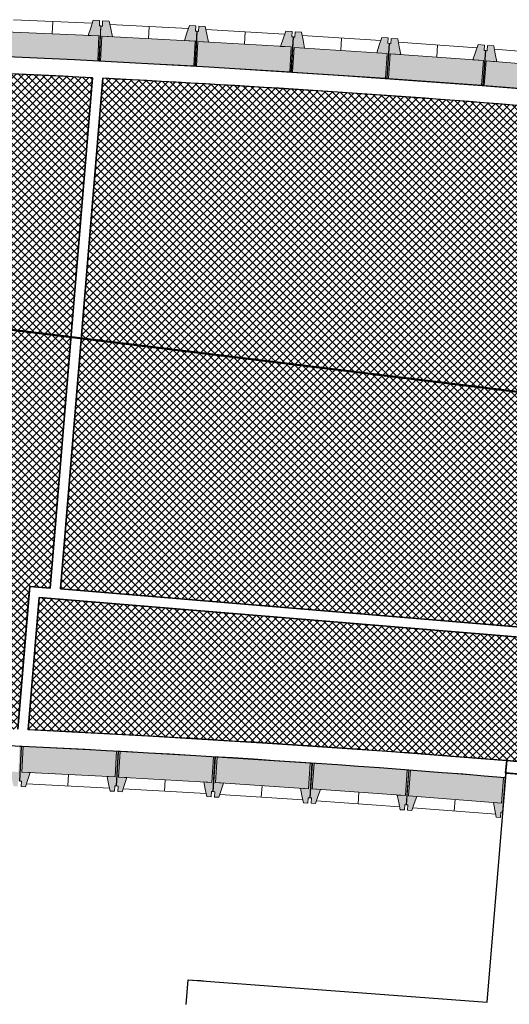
# Model space of a CAD drawing. Header units: centimetres. Extents: x -2631 to 9172, y -3616 to 502.
# Tile 6 of 36: x -1507 to -1051, y -2308 to -1389. Entities that reach past the tile are written whole.
import ezdxf

# ---------------------------------------------------------------- set-up
doc = ezdxf.new("R2010")
doc.units = ezdxf.units.CM
for name, color, linetype, lineweight in [('0-1', 7, 'Continuous', 5), ('ANNOTATIONS-1', 7, 'Continuous', 50), ('MUR', 7, 'Continuous', 25), ('MUR_C', 7, 'Continuous', 25), ('OSSATURE', 7, 'Continuous', 18), ('OSSATURE-2', 7, 'Continuous', 25), ('OSSATURE_C', 7, 'Continuous', 18), ('PLAF_C', 7, 'Continuous', 25), ('SOL', 7, 'Continuous', 25), ('TOIT', 7, 'Continuous', 25), ('Z', 7, 'Continuous', 18)]:
    doc.layers.add(name, color=color, linetype=linetype, lineweight=lineweight)
doc.layers.add('OSSATURE-1', color=7, linetype='Continuous', lineweight=5, true_color=0x787878)
doc.layers.add('PLAF-motif-coupe-1', color=9, linetype='Continuous', lineweight=18, true_color=0x808080)
pattern_1 = [(45, (0, 0), (-3.535534, 3.535534), []), (135, (0, 0), (-3.535534, -3.535534), [])]
pattern_2 = [(0, (0, 0), (40.64, 10.16), [1.676, -28.804, 1.676, -28.804, -162.56]), (0, (0, 0), (40.64, 10.16), [-60.96, 1.676, -59.284, 1.676, -28.804, -71.12]), (0, (0, 0), (40.64, 10.16), [-152.4, 1.676, -18.644, 1.676, -49.124]), (120, (15.24, 5.08), (-29.11882, 30.115272), [1.676, -28.804, 1.676, -28.804, -162.56]), (120, (15.24, 5.08), (-29.11882, 30.115272), [-60.96, 1.676, -59.284, 1.676, -28.804, -71.12]), (120, (15.24, 5.08), (-29.11882, 30.115272), [-152.4, 1.676, -18.644, 1.676, -49.124]), (240, (20.32, 25.4), (-11.52118, -40.275272), [1.676, -28.804, 1.676, -28.804, -162.56]), (240, (20.32, 25.4), (-11.52118, -40.275272), [-60.96, 1.676, -59.284, 1.676, -28.804, -71.12]), (240, (20.32, 25.4), (-11.52118, -40.275272), [-152.4, 1.676, -18.644, 1.676, -49.124])]

# ---------------------------------------------------------------- blocks, each defined once
blk = doc.blocks.new('B02_ARC_rvt-1-DDDD_AAA_NNNN_CCC_1_50_N0_Isolations pafonds')
at = {"layer": 'PLAF-motif-coupe-1'}
h = blk.add_hatch(dxfattribs=at)
h.set_pattern_fill('FP_1', color=256, style=0, pattern_type=2)
h.set_pattern_definition(pattern_1)
h.paths.add_polyline_path([(-1509.17, -2051.01), (-1498.12, -1917.81), (-1479.09, -1919.39), (-1439.61, -1443.36), (-1565.04, -1437.6), (-1690.52, -1432.99), (-1816.82, -1429.51), (-1941.58, -1427.2), (-2067.14, -1426.03), (-2192.71, -1426.01), (-2318.27, -1427.14), (-2308.93, -2035.81), (-2194.64, -2035.17), (-2080.36, -2035.46), (-1966.07, -2036.69), (-1851.81, -2038.87), (-1737.56, -2041.98), (-1623.35, -2046.03), (-1532.08, -2050.01)])
h.paths.add_polyline_path([(-1623.35, -1917.12), (-2184.08, -1917.12), (-2184.08, -1557.12), (-1584.08, -1557.12), (-1584.08, -1917.12)])
h = blk.add_hatch(dxfattribs=at)
h.set_pattern_fill('FP_1', color=256, style=0, pattern_type=2)
h.set_pattern_definition(pattern_1)
h.paths.add_polyline_path([(-1041.06, -1955.72), (-993.2, -1473.22), (-1102.34, -1464.57), (-1211.54, -1456.79), (-1320.8, -1449.88), (-1430.12, -1443.85), (-1469.63, -1920.17), (-1102.34, -1950.64)])
h = blk.add_hatch(dxfattribs=at)
h.set_pattern_fill('FP_1', color=256, style=0, pattern_type=2)
h.set_pattern_definition(pattern_1)
h.paths.add_polyline_path([(-783.03, -2102.72), (-771.12, -1987.64), (-1489.44, -1928.06), (-1499.67, -2051.47), (-1388.13, -2057.33), (-1276.65, -2064.08), (-1165.22, -2071.72), (-1053.85, -2080.26), (-848.69, -2097.28)])
at = {"layer": 'MUR_C'}
for p, q in [((-1479.09, -1919.39), (-1439.61, -1443.36)), ((-1430.12, -1443.85), (-1469.63, -1920.17)), ((-1498.9, -1927.28), (-1498.12, -1917.81)), ((-1498.12, -1917.81), (-1479.09, -1919.39)), ((-1509.15, -2050.85), (-1498.9, -1927.28)), ((-1489.44, -1928.06), (-1499.66, -2051.3)), ((-771.12, -1987.64), (-1489.44, -1928.06)), ((-1469.63, -1920.17), (-1041.06, -1955.72)), ((-1053.84, -2080.26), (-1055.15, -2096.21)), ((-1054.79, -2091.72), (-1053.84, -2080.26)), ((-1053.84, -2080.26), (-783.03, -2102.72)), ((-784.22, -2114.16), (-1054.79, -2091.72))]:
    blk.add_line(p, q, dxfattribs=at)
at = {"layer": 'MUR_C', "flags": 128}
for points in [[(-2334.51, -1411.36), (-2209.05, -1410.09), (-2083.58, -1409.96), (-1958.12, -1410.98), (-1832.67, -1413.14), (-1707.24, -1416.45), (-1581.85, -1420.9), (-1456.51, -1426.5), (-1331.23, -1433.24), (-1206.01, -1441.13), (-1080.86, -1450.15), (-955.81, -1460.32), (-830.85, -1471.63), (-706, -1484.08), (-581.27, -1497.67), (-456.67, -1512.4)], [(-1439.61, -1443.36), (-1549.36, -1438.26), (-1659.15, -1434.03), (-1768.97, -1430.69), (-1878.81, -1428.22), (-1988.67, -1426.63), (-2098.53, -1425.92), (-2208.4, -1426.09), (-2318.27, -1427.14)], [(-993.2, -1473.22), (-1102.34, -1464.57), (-1211.54, -1456.79), (-1320.81, -1449.88), (-1430.12, -1443.85)], [(-1499.66, -2051.3), (-1388.12, -2057.11), (-1276.63, -2063.87), (-1165.2, -2071.59), (-1053.84, -2080.26)]]:
    blk.add_lwpolyline(points, dxfattribs=at)
at = {"layer": 'MUR_C'}
blk.add_arc((-2122.26, -15080.1), 13027.67, 85.301609, 90.819797, dxfattribs=at)
at = {"layer": 'PLAF_C'}
for p, q in [((-1439.61, -1443.36), (-1479.09, -1919.39)), ((-1469.63, -1920.17), (-1430.12, -1443.85)), ((-1498.12, -1917.81), (-1509.17, -2051.01)), ((-1479.09, -1919.39), (-1498.12, -1917.81)), ((-1499.67, -2051.47), (-1489.44, -1928.06)), ((-1489.44, -1928.06), (-771.12, -1987.64)), ((-1041.06, -1955.72), (-1469.63, -1920.17)), ((-783.03, -2102.72), (-1053.85, -2080.26))]:
    blk.add_line(p, q, dxfattribs=at)
for centre, radius, start, end in [((-2132.29, -15154.19), 13728.31, 87.107847, 90.776205), ((-2132.29, -15154.19), 13728.31, 85.240476, 87.068178), ((-2173.5, -15952.36), 13917.21, 85.385521, 87.224828)]:
    blk.add_arc(centre, radius, start, end, dxfattribs=at)
at = {"layer": 'SOL'}
for p, q in [((-1054.46, -2094.23), (-1054.99, -2094.18)), ((-1054.99, -2094.18), (-1054.46, -2094.23))]:
    blk.add_line(p, q, dxfattribs=at)
blk = doc.blocks.new('20_MUR PREFA_01 - Type 1-V2-DDDD_AAA_NNNN_CCC_1_50_N0_Isolations pafonds')
at = {"layer": 'Z'}
blk.add_line((0, 23.1), (0, 34.62), dxfattribs=at)
blk = doc.blocks.new('20_MUR PREFA_01 - Type 1-V9-DDDD_AAA_NNNN_CCC_1_50_N0_Isolations pafonds')
at = {"layer": 'Z'}
for p, q in [((0, 23.1), (0, 34.62)), ((0, -0.11), (0, -0.04))]:
    blk.add_line(p, q, dxfattribs=at)
blk = doc.blocks.new('20_MUR PREFA_01 - MODULE_01 B-3165811-DDDD_AAA_NNNN_CCC_1_50_N0_Isolations pafonds')
at = {"layer": 'Z'}
blk.add_line((0, 23.93), (0, 34.62), dxfattribs=at)
blk = doc.blocks.new('B02_DC_STR_rvt-1-DDDD_AAA_NNNN_CCC_1_50_N0_Isolations pafonds')
at = {"layer": 'OSSATURE'}
h = blk.add_hatch(dxfattribs=at)
h.set_pattern_fill('FP_18', color=256, style=0, pattern_type=2)
h.set_pattern_definition([(56.261, (-1329.105, 59.356), (6.916312, 20.169656), [0.51368, -8.826, 0.51368, -58.637]), (56.261, (-1329.105, 59.356), (6.916312, 20.169656), [-9.853, -8.826, 0.51368, -18.165, -31.132]), (56.261, (-1329.105, 59.356), (6.916312, 20.169656), [-37.358, 0.51368, -8.826, 0.51368, -21.279]), (56.261, (-1329.105, 59.356), (6.916312, 20.169656), [-47.212, -5.713, 0.51368, -15.052]), (96.842, (-1326.511, 68.146), (-4.9559898, 21.6709145), [1.197, -20.573, 1.197, -20.573, -116.109]), (96.842, (-1326.511, 68.146), (-4.9559898, 21.6709145), [-43.541, 1.197, -42.344, 1.197, -20.573, -50.798]), (96.842, (-1326.511, 68.146), (-4.9559898, 21.6709145), [-108.852, 1.197, -13.316, 1.197, -35.087]), (264.955, (-1325.647, 89.07), (-1.961073, -41.841644), [1.622, -27.874, 1.622, -27.874, -157.313]), (264.955, (-1325.647, 89.07), (-1.961073, -41.841644), [-58.992, 1.622, -57.37, 1.622, -27.874, -68.825]), (264.955, (-1325.647, 89.07), (-1.961073, -41.841644), [-147.481, 1.622, -18.042, 1.622, -47.538])])
h.paths.add_polyline_path([(-1481.04, -1441.46), (-1481.04, -1441.44), (-1485.53, -1441.25)])
h = blk.add_hatch(dxfattribs=at)
h.set_pattern_fill('FP_19', color=256, style=0, pattern_type=2)
h.set_pattern_definition(pattern_2)
h.paths.add_polyline_path([(-1505.79, -2068.28), (-1505.74, -2067.17), (-1506.19, -2067.15), (-1506.18, -2068.27)])
h.paths.add_polyline_path([(-1467.05, -1442.1), (-1467.05, -1442.09), (-1469.63, -1441.98)])
h = blk.add_hatch(dxfattribs=at)
h.set_pattern_fill('FP_20', color=256, style=0, pattern_type=2)
h.set_pattern_definition([(56.261, (-1408.552, 62.904), (6.916312, 20.169656), [0.51368, -8.826, 0.51368, -58.637]), (56.261, (-1408.552, 62.904), (6.916312, 20.169656), [-9.853, -8.826, 0.51368, -18.165, -31.132]), (56.261, (-1408.552, 62.904), (6.916312, 20.169656), [-37.358, 0.51368, -8.826, 0.51368, -21.279]), (56.261, (-1408.552, 62.904), (6.916312, 20.169656), [-47.212, -5.713, 0.51368, -15.052]), (96.842, (-1405.958, 71.694), (-4.9559898, 21.6709145), [1.197, -20.573, 1.197, -20.573, -116.109]), (96.842, (-1405.958, 71.694), (-4.9559898, 21.6709145), [-43.541, 1.197, -42.344, 1.197, -20.573, -50.798]), (96.842, (-1405.958, 71.694), (-4.9559898, 21.6709145), [-108.852, 1.197, -13.316, 1.197, -35.087]), (264.955, (-1405.094, 92.618), (-1.961073, -41.841644), [1.622, -27.874, 1.622, -27.874, -157.313]), (264.955, (-1405.094, 92.618), (-1.961073, -41.841644), [-58.992, 1.622, -57.37, 1.622, -27.874, -68.825]), (264.955, (-1405.094, 92.618), (-1.961073, -41.841644), [-147.481, 1.622, -18.042, 1.622, -47.538])])
h.paths.add_polyline_path([(-1462.56, -1442.31), (-1462.56, -1442.3), (-1467.05, -1442.1)])
h = blk.add_hatch(dxfattribs=at)
h.set_pattern_fill('FP_22', color=256, style=0, pattern_type=2)
h.set_pattern_definition([(62.593, (-1092.135, 66.548), (7.112489, 23.260884), [0.63736, -10.951, 0.63736, -72.755]), (62.593, (-1092.135, 66.548), (7.112489, 23.260884), [-12.226, -10.951, 0.63736, -22.539, -38.628]), (62.593, (-1092.135, 66.548), (7.112489, 23.260884), [-46.353, 0.63736, -10.951, 0.63736, -26.402]), (62.593, (-1092.135, 66.548), (7.112489, 23.260884), [-58.579, -7.088, 0.63736, -18.676]), (97.728, (-1089.468, 76.464), (-5.0959347, 18.4624305), [1.091, -18.742, 1.091, -18.742, -105.777]), (97.728, (-1089.468, 76.464), (-5.0959347, 18.4624305), [-39.666, 1.091, -38.576, 1.091, -18.742, -46.278]), (97.728, (-1089.468, 76.464), (-5.0959347, 18.4624305), [-99.166, 1.091, -12.131, 1.091, -31.965]), (264.91, (-1088.579, 97.267), (-2.0156945, -41.7237014), [1.653, -28.406, 1.653, -28.406, -160.316]), (264.91, (-1088.579, 97.267), (-2.0156945, -41.7237014), [-60.119, 1.653, -58.465, 1.653, -28.406, -70.138]), (264.91, (-1088.579, 97.267), (-2.0156945, -41.7237014), [-150.297, 1.653, -18.386, 1.653, -48.446])])
h.paths.add_polyline_path([(-1165.52, -1443.92), (-1165.52, -1443.82), (-1166.58, -1443.78), (-1166.58, -1443.85), (-1165.52, -1443.92)])
h = blk.add_hatch(dxfattribs=at)
h.set_pattern_fill('FP_23', color=256, style=0, pattern_type=2)
h.set_pattern_definition([(66.188, (-886.524, 67.92), (7.349231, 25.889702), [0.75089, -12.902, 0.75089, -12.902, -72.814]), (66.188, (-886.524, 67.92), (7.349231, 25.889702), [-27.305, 0.75089, -26.554, 0.75089, -12.902, -31.856]), (66.188, (-886.524, 67.92), (7.349231, 25.889702), [-68.263, 0.75089, -8.351, 0.75089, -22.003]), (98.826, (-883.768, 78.783), (-5.2659774, 15.443892), [0.988, -16.976, 0.988, -16.976, -95.806]), (98.826, (-883.768, 78.783), (-5.2659774, 15.443892), [-35.927, 0.988, -34.939, 0.988, -16.976, -41.915]), (98.826, (-883.768, 78.783), (-5.2659774, 15.443892), [-89.818, 0.988, -10.988, 0.988, -28.951]), (264.793, (-882.849, 99.337), (-2.082881, -41.3345442), [1.67, -28.696, 1.67, -28.696, -161.955]), (264.793, (-882.849, 99.337), (-2.082881, -41.3345442), [-60.733, 1.67, -59.063, 1.67, -28.696, -70.855]), (264.793, (-882.849, 99.337), (-2.082881, -41.3345442), [-151.833, 1.67, -18.574, 1.67, -48.941])])
h.paths.add_polyline_path([(-1075.65, -1450.69), (-1075.64, -1450.61), (-1076.2, -1450.56), (-1076.2, -1450.41), (-1077.25, -1450.37), (-1077.25, -1450.57), (-1075.74, -1450.68)])
h = blk.add_hatch(dxfattribs=at)
h.set_pattern_fill('FP_8', color=256, style=0, pattern_type=2)
h.set_pattern_definition(pattern_2)
h.paths.add_polyline_path([(-1074.71, -1450.76), (-1074.73, -1450.68), (-1075.64, -1450.61), (-1075.65, -1450.69), (-1074.73, -1450.76)])
h = blk.add_hatch(dxfattribs=at)
h.set_pattern_fill('FP_21', color=256, style=0, pattern_type=2)
h.set_pattern_definition([(56.513, (-1234.199, 55.732), (6.921587, 20.269552), [0.51747, -8.891, 0.51747, -8.891, -50.179]), (56.513, (-1234.199, 55.732), (6.921587, 20.269552), [-18.817, 0.51747, -18.3, 0.51747, -8.891, -21.953]), (56.513, (-1234.199, 55.732), (6.921587, 20.269552), [-47.043, 0.51747, -5.755, 0.51747, -15.164]), (96.866, (-1231.604, 64.559), (-4.9595472, 21.5728078), [1.194, -20.518, 1.194, -20.518, -115.797]), (96.866, (-1231.604, 64.559), (-4.9595472, 21.5728078), [-43.424, 1.194, -42.23, 1.194, -20.518, -50.661]), (96.866, (-1231.604, 64.559), (-4.9595472, 21.5728078), [-108.56, 1.194, -13.28, 1.194, -34.992]), (264.955, (-1230.739, 85.481), (-1.9621571, -41.8425522), [1.623, -27.894, 1.623, -185.32]), (264.955, (-1230.739, 85.481), (-1.9621571, -41.8425522), [-31.141, -27.894, 1.623, -57.411, -98.391]), (264.955, (-1230.739, 85.481), (-1.9621571, -41.8425522), [-118.07, 1.623, -27.894, 1.623, -67.251]), (264.955, (-1230.739, 85.481), (-1.9621571, -41.8425522), [-149.211, -18.055, 1.623, -47.572])])
h.paths.add_polyline_path([(-1415.52, -2072.97), (-1415.45, -2071.68), (-1415.85, -2071.66), (-1415.91, -2072.96), (-1415.85, -2072.96)])
at = {"layer": 'OSSATURE-1'}
for points in [[(-1433.29, -1427.56), (-1431.79, -1395.03), (-1433.29, -1394.96), (-1433.06, -1389.96), (-1439.06, -1389.69), (-1443.57, -1403.96), (-1433.73, -1404.41), (-1434.79, -1427.49), (-1433.73, -1427.54)], [(-1432.23, -1427.76), (-1431.02, -1404.7), (-1421.18, -1405.22), (-1424.27, -1390.57), (-1430.26, -1390.25), (-1430.52, -1395.25), (-1432.02, -1395.17), (-1433.73, -1427.69), (-1432.23, -1427.76)], [(-1343.85, -1432.4), (-1342.15, -1399.89), (-1343.64, -1399.81), (-1343.38, -1394.81), (-1349.37, -1394.5), (-1353.98, -1408.74), (-1344.14, -1409.26), (-1345.35, -1432.33), (-1344.14, -1432.39)], [(-1342.79, -1432.62), (-1341.43, -1409.56), (-1331.6, -1410.14), (-1334.59, -1395.48), (-1340.58, -1395.12), (-1340.88, -1400.11), (-1342.37, -1400.03), (-1344.29, -1432.53), (-1342.8, -1432.62)], [(-1434.79, -1427.52), (-1433.73, -1404.41), (-1520.64, -1400.42), (-1521.7, -1423.53), (-1475.13, -1425.67)], [(-1345.35, -1432.36), (-1344.14, -1409.26), (-1431.02, -1404.7), (-1432.23, -1427.8), (-1418.18, -1428.54)], [(-1254.45, -1437.83), (-1252.53, -1405.33), (-1254.03, -1405.24), (-1253.73, -1400.25), (-1259.72, -1399.9), (-1264.42, -1414.11), (-1254.58, -1414.69), (-1255.95, -1437.75), (-1254.58, -1437.83)], [(-1253.39, -1438.06), (-1251.88, -1415.01), (-1242.05, -1415.66), (-1244.95, -1400.97), (-1250.93, -1400.58), (-1251.26, -1405.57), (-1252.76, -1405.47), (-1254.89, -1437.96), (-1253.39, -1438.06)], [(-1255.95, -1437.78), (-1254.58, -1414.69), (-1341.43, -1409.56), (-1342.8, -1432.66), (-1304.28, -1434.93)], [(-1165.08, -1443.85), (-1162.95, -1411.35), (-1164.45, -1411.26), (-1164.12, -1406.27), (-1170.11, -1405.87), (-1174.9, -1420.06), (-1165.07, -1420.7), (-1166.58, -1443.75), (-1166.04, -1443.78)], [(-1164.03, -1444.08), (-1162.37, -1421.04), (-1152.54, -1421.75), (-1155.34, -1407.04), (-1161.33, -1406.61), (-1161.69, -1411.6), (-1163.18, -1411.49), (-1165.52, -1443.97), (-1164.03, -1444.08)], [(-1075.76, -1450.44), (-1073.41, -1417.96), (-1074.91, -1417.86), (-1074.55, -1412.87), (-1080.54, -1412.44), (-1085.42, -1426.59), (-1075.59, -1427.3), (-1077.25, -1450.33), (-1076.48, -1450.39)], [(-1074.7, -1450.68), (-1072.89, -1427.65), (-1063.07, -1428.43), (-1065.78, -1413.7), (-1071.76, -1413.23), (-1072.15, -1418.22), (-1073.65, -1418.1), (-1076.2, -1450.56), (-1074.71, -1450.68)], [(-1166.58, -1443.78), (-1165.07, -1420.7), (-1251.88, -1415.01), (-1253.39, -1438.09), (-1190.38, -1442.22)], [(-1077.25, -1450.37), (-1075.59, -1427.3), (-1162.37, -1421.04), (-1164.03, -1444.11), (-1091.51, -1449.34)], [(-987.97, -1457.54), (-986.16, -1434.48), (-1072.89, -1427.65), (-1074.71, -1450.71)], [(-1509.32, -2104.26), (-1509.1, -2099.26), (-1507.6, -2099.33), (-1506.18, -2067.01), (-1507.68, -2066.94), (-1508.73, -2090.85), (-1516.32, -2090.52), (-1513.31, -2104.08)], [(-1502.13, -2104.61), (-1497.86, -2091.39), (-1505.45, -2091.01), (-1504.23, -2067.11), (-1505.73, -2067.03), (-1507.37, -2099.34), (-1505.87, -2099.42), (-1506.13, -2104.41), (-1505.45, -2104.45)], [(-1418.56, -2095.42), (-1417.34, -2071.48), (-1504.23, -2067.11), (-1505.45, -2091.01), (-1418.99, -2095.4)], [(-1419.24, -2108.83), (-1418.99, -2103.83), (-1417.49, -2103.91), (-1415.85, -2071.6), (-1417.34, -2071.52), (-1418.56, -2095.42), (-1426.14, -2095.04), (-1423.23, -2108.63)], [(-1412.11, -2109.23), (-1407.74, -2096.04), (-1415.33, -2095.6), (-1413.95, -2071.71), (-1415.44, -2071.62), (-1417.31, -2103.92), (-1415.81, -2104.01), (-1416.1, -2109), (-1415.81, -2109.02)], [(-1328.47, -2100.62), (-1327.09, -2076.68), (-1413.95, -2071.71), (-1415.33, -2095.6), (-1328.96, -2100.59)], [(-1329.25, -2114.02), (-1328.96, -2109.03), (-1327.46, -2109.11), (-1325.59, -2076.82), (-1327.09, -2076.73), (-1328.47, -2100.62), (-1336.05, -2100.18), (-1333.24, -2113.79)], [(-1322.02, -2114.48), (-1317.56, -2101.31), (-1325.14, -2100.82), (-1323.59, -2076.95), (-1325.09, -2076.85), (-1327.18, -2109.13), (-1325.68, -2109.23), (-1326.01, -2114.22), (-1325.14, -2114.28)], [(-1238.32, -2106.45), (-1236.77, -2082.52), (-1323.59, -2076.95), (-1325.09, -2100.83), (-1238.87, -2106.41)], [(-1239.19, -2119.84), (-1238.87, -2114.85), (-1237.37, -2114.95), (-1235.28, -2082.66), (-1236.78, -2082.57), (-1238.32, -2106.45), (-1245.9, -2105.95), (-1243.18, -2119.58)], [(-1231.89, -2120.36), (-1227.34, -2107.22), (-1234.92, -2106.68), (-1233.21, -2082.81), (-1234.7, -2082.71), (-1237.02, -2114.97), (-1235.52, -2115.08), (-1235.88, -2120.07), (-1234.92, -2120.14)], [(-1148.14, -2112.9), (-1146.43, -2088.99), (-1233.21, -2082.81), (-1234.92, -2106.68), (-1148.74, -2112.86)], [(-1149.1, -2126.29), (-1148.74, -2121.3), (-1147.25, -2121.41), (-1144.93, -2089.14), (-1146.43, -2089.04), (-1148.14, -2112.9), (-1155.72, -2112.36), (-1153.09, -2126.01)], [(-1142.32, -2126.82), (-1137.69, -2113.72), (-1145.26, -2113.12), (-1143.38, -2089.26), (-1144.88, -2089.15), (-1147.42, -2121.4), (-1145.92, -2121.52), (-1146.31, -2126.5), (-1145.26, -2126.58)], [(-1058.53, -2119.94), (-1056.65, -2096.04), (-1143.38, -2089.26), (-1145.26, -2113.12), (-1059.19, -2119.89)], [(-1059.58, -2133.33), (-1059.19, -2128.34), (-1057.69, -2128.46), (-1055.15, -2096.21), (-1056.65, -2096.09), (-1058.53, -2119.94), (-1066.1, -2119.35), (-1063.57, -2133.01)]]:
    blk.add_hatch(color=256, dxfattribs=at).paths.add_polyline_path(points)
at = {"layer": 'MUR'}
for p, q in [((-1338.65, -2285.73), (-1345.76, -2285.2)), ((-1336.36, -2285.9), (-1338.65, -2285.73))]:
    blk.add_line(p, q, dxfattribs=at)
at = {"layer": 'MUR_C'}
for p, q in [((-1072.02, -2305.68), (-1054.27, -2091.88)), ((-1054.27, -2091.88), (-1029.35, -2093.95)), ((-1352.32, -2307.77), (-1350.61, -2284.83)), ((-1350.61, -2284.83), (-1072.02, -2305.68))]:
    blk.add_line(p, q, dxfattribs=at)
at = {"layer": 'OSSATURE'}
for p, q in [((-1439.98, -1392.59), (-1513.33, -1389.22)), ((-1350.31, -1397.4), (-1423.64, -1393.55)), ((-1433.74, -1404.77), (-1433.73, -1404.41)), ((-1431.02, -1404.7), (-1431.04, -1405.06)), ((-1260.68, -1402.79), (-1333.98, -1398.46)), ((-1171.08, -1408.76), (-1244.36, -1403.96)), ((-1344.16, -1409.62), (-1344.14, -1409.26)), ((-1341.43, -1409.56), (-1341.45, -1409.92)), ((-1081.53, -1415.32), (-1154.77, -1410.04)), ((-1254.61, -1415.05), (-1254.58, -1414.69)), ((-1251.88, -1415.01), (-1251.9, -1415.37)), ((-1165.09, -1421.06), (-1165.07, -1420.7)), ((-1162.37, -1421.04), (-1162.39, -1421.4)), ((-992.02, -1422.46), (-1065.23, -1416.7)), ((-1434.79, -1427.63), (-1434.79, -1427.52)), ((-1345.36, -1432.57), (-1345.35, -1432.36)), ((-1075.62, -1427.66), (-1075.59, -1427.3)), ((-1072.89, -1427.65), (-1072.92, -1428.01)), ((-1342.8, -1432.66), (-1342.8, -1432.71)), ((-1255.96, -1437.97), (-1255.95, -1437.78)), ((-1166.59, -1443.85), (-1166.58, -1443.78)), ((-1077.27, -1450.56), (-1077.25, -1450.37)), ((-1075.64, -1450.61), (-1075.65, -1450.69)), ((-1506.24, -2068.27), (-1505.79, -2068.28)), ((-1505.79, -2068.28), (-1506.24, -2068.27)), ((-1415.91, -2072.96), (-1415.52, -2072.97)), ((-1415.52, -2072.97), (-1415.91, -2072.96)), ((-1505.39, -2089.82), (-1505.45, -2091.01)), ((-1501.26, -2101.92), (-1423.83, -2105.86)), ((-1418.56, -2095.42), (-1418.5, -2094.23)), ((-1415.26, -2094.41), (-1415.33, -2095.6)), ((-1328.47, -2100.62), (-1328.4, -2099.43)), ((-1325.06, -2099.64), (-1325.14, -2100.82)), ((-1411.22, -2106.54), (-1333.81, -2111.02)), ((-1321.11, -2111.8), (-1243.73, -2116.81)), ((-1238.32, -2106.45), (-1238.24, -2105.26)), ((-1234.83, -2105.49), (-1234.92, -2106.68)), ((-1148.14, -2112.9), (-1148.06, -2111.72)), ((-1145.17, -2111.93), (-1145.26, -2113.12)), ((-1230.96, -2117.68), (-1153.63, -2123.23)), ((-1058.53, -2119.94), (-1058.43, -2118.76)), ((-1141.38, -2124.15), (-1064.08, -2130.23))]:
    blk.add_line(p, q, dxfattribs=at)
at = {"layer": 'OSSATURE_C'}
for p, q in [((-1439.06, -1389.69), (-1433.06, -1389.96)), ((-1433.73, -1427.69), (-1432.02, -1395.17)), ((-1433.06, -1389.96), (-1433.29, -1394.96)), ((-1433.29, -1394.96), (-1431.79, -1395.03)), ((-1431.79, -1395.03), (-1433.29, -1427.56)), ((-1432.02, -1395.17), (-1430.52, -1395.25)), ((-1430.52, -1395.25), (-1430.26, -1390.25)), ((-1430.26, -1390.25), (-1424.27, -1390.57)), ((-1349.37, -1394.5), (-1343.38, -1394.81)), ((-1343.38, -1394.81), (-1343.64, -1399.81)), ((-1340.88, -1400.11), (-1340.58, -1395.12)), ((-1340.58, -1395.12), (-1334.59, -1395.48)), ((-1520.64, -1400.42), (-1433.73, -1404.41)), ((-1433.73, -1404.41), (-1443.57, -1403.96)), ((-1433.73, -1404.41), (-1434.79, -1427.52)), ((-1434.79, -1427.49), (-1433.73, -1404.41)), ((-1432.23, -1427.8), (-1431.02, -1404.7)), ((-1431.02, -1404.7), (-1432.23, -1427.76)), ((-1431.02, -1404.7), (-1344.14, -1409.26)), ((-1421.18, -1405.22), (-1431.02, -1404.7)), ((-1344.29, -1432.53), (-1342.37, -1400.03)), ((-1342.15, -1399.89), (-1343.85, -1432.4)), ((-1343.64, -1399.81), (-1342.15, -1399.89)), ((-1342.37, -1400.03), (-1340.88, -1400.11)), ((-1259.72, -1399.9), (-1253.73, -1400.25)), ((-1253.73, -1400.25), (-1254.03, -1405.24)), ((-1251.26, -1405.57), (-1250.93, -1400.58)), ((-1250.93, -1400.58), (-1244.95, -1400.97)), ((-1344.14, -1409.26), (-1353.98, -1408.74)), ((-1344.14, -1409.26), (-1345.35, -1432.36)), ((-1345.35, -1432.33), (-1344.14, -1409.26)), ((-1342.8, -1432.66), (-1341.43, -1409.56)), ((-1341.43, -1409.56), (-1342.79, -1432.62)), ((-1341.43, -1409.56), (-1254.58, -1414.69)), ((-1331.6, -1410.14), (-1341.43, -1409.56)), ((-1254.58, -1414.69), (-1264.42, -1414.11)), ((-1254.89, -1437.96), (-1252.76, -1405.47)), ((-1252.53, -1405.33), (-1254.45, -1437.83)), ((-1254.03, -1405.24), (-1252.53, -1405.33)), ((-1252.76, -1405.47), (-1251.26, -1405.57)), ((-1170.11, -1405.87), (-1164.12, -1406.27)), ((-1165.52, -1443.97), (-1163.18, -1411.49)), ((-1162.95, -1411.35), (-1165.08, -1443.85)), ((-1164.12, -1406.27), (-1164.45, -1411.26)), ((-1164.45, -1411.26), (-1162.95, -1411.35)), ((-1163.18, -1411.49), (-1161.69, -1411.6)), ((-1161.69, -1411.6), (-1161.33, -1406.61)), ((-1161.33, -1406.61), (-1155.34, -1407.04)), ((-1080.54, -1412.44), (-1074.55, -1412.87)), ((-1074.55, -1412.87), (-1074.91, -1417.86)), ((-1072.15, -1418.22), (-1071.76, -1413.23)), ((-1071.76, -1413.23), (-1065.78, -1413.7)), ((-1254.58, -1414.69), (-1255.95, -1437.78)), ((-1255.95, -1437.75), (-1254.58, -1414.69)), ((-1253.39, -1438.09), (-1251.88, -1415.01)), ((-1251.88, -1415.01), (-1253.39, -1438.06)), ((-1251.88, -1415.01), (-1165.07, -1420.7)), ((-1242.05, -1415.66), (-1251.88, -1415.01)), ((-1165.07, -1420.7), (-1174.9, -1420.06)), ((-1165.07, -1420.7), (-1166.58, -1443.78)), ((-1166.58, -1443.75), (-1165.07, -1420.7)), ((-1164.03, -1444.11), (-1162.37, -1421.04)), ((-1162.37, -1421.04), (-1164.03, -1444.08)), ((-1162.37, -1421.04), (-1075.59, -1427.3)), ((-1152.54, -1421.75), (-1162.37, -1421.04)), ((-1076.2, -1450.56), (-1073.65, -1418.1)), ((-1073.41, -1417.96), (-1075.76, -1450.44)), ((-1074.91, -1417.86), (-1073.41, -1417.96)), ((-1073.65, -1418.1), (-1072.15, -1418.22)), ((-1434.79, -1427.52), (-1521.7, -1423.53)), ((-1433.29, -1427.56), (-1434.79, -1427.49)), ((-1432.23, -1427.76), (-1433.73, -1427.69)), ((-1345.35, -1432.36), (-1432.23, -1427.8)), ((-1343.85, -1432.4), (-1345.35, -1432.33)), ((-1342.79, -1432.62), (-1344.29, -1432.53)), ((-1075.59, -1427.3), (-1085.42, -1426.59)), ((-1075.59, -1427.3), (-1077.25, -1450.37)), ((-1077.25, -1450.33), (-1075.59, -1427.3)), ((-1074.71, -1450.71), (-1072.89, -1427.65)), ((-1072.89, -1427.65), (-1074.7, -1450.68)), ((-1072.89, -1427.65), (-986.16, -1434.48)), ((-1063.07, -1428.43), (-1072.89, -1427.65)), ((-1255.95, -1437.78), (-1342.8, -1432.66)), ((-1254.45, -1437.83), (-1255.95, -1437.75)), ((-1253.39, -1438.06), (-1254.89, -1437.96)), ((-1166.58, -1443.78), (-1253.39, -1438.09)), ((-1165.08, -1443.85), (-1166.58, -1443.75)), ((-1164.03, -1444.08), (-1165.52, -1443.97)), ((-1077.25, -1450.37), (-1164.03, -1444.11)), ((-1075.76, -1450.44), (-1077.25, -1450.33)), ((-1074.7, -1450.68), (-1076.2, -1450.56)), ((-987.97, -1457.54), (-1074.71, -1450.71)), ((-1507.68, -2066.94), (-1506.18, -2067.01)), ((-1506.18, -2067.01), (-1507.6, -2099.33)), ((-1507.37, -2099.34), (-1505.73, -2067.03)), ((-1505.73, -2067.03), (-1504.23, -2067.11)), ((-1505.45, -2091.01), (-1504.23, -2067.06)), ((-1504.23, -2067.11), (-1505.45, -2091.01)), ((-1504.23, -2067.06), (-1417.34, -2071.48)), ((-1417.34, -2071.48), (-1418.56, -2095.42)), ((-1418.56, -2095.42), (-1417.34, -2071.52)), ((-1415.85, -2071.6), (-1417.49, -2103.91)), ((-1417.34, -2071.52), (-1415.85, -2071.6)), ((-1417.31, -2103.92), (-1415.44, -2071.62)), ((-1415.44, -2071.62), (-1413.95, -2071.71)), ((-1415.33, -2095.6), (-1413.94, -2071.66)), ((-1413.95, -2071.71), (-1415.33, -2095.6)), ((-1413.94, -2071.66), (-1327.09, -2076.68)), ((-1327.09, -2076.68), (-1328.47, -2100.62)), ((-1328.47, -2100.62), (-1327.09, -2076.73)), ((-1325.59, -2076.82), (-1327.46, -2109.11)), ((-1327.18, -2109.13), (-1325.09, -2076.85)), ((-1327.09, -2076.73), (-1325.59, -2076.82)), ((-1325.14, -2100.82), (-1323.59, -2076.9)), ((-1323.59, -2076.95), (-1325.14, -2100.82)), ((-1325.09, -2076.85), (-1323.59, -2076.95)), ((-1323.59, -2076.9), (-1236.77, -2082.52)), ((-1236.77, -2082.52), (-1238.32, -2106.45)), ((-1238.32, -2106.45), (-1236.78, -2082.57)), ((-1235.28, -2082.66), (-1237.37, -2114.95)), ((-1237.02, -2114.97), (-1234.7, -2082.71)), ((-1236.78, -2082.57), (-1235.28, -2082.66)), ((-1234.92, -2106.68), (-1233.2, -2082.76)), ((-1233.21, -2082.81), (-1234.92, -2106.68)), ((-1234.7, -2082.71), (-1233.21, -2082.81)), ((-1233.2, -2082.76), (-1146.43, -2088.99)), ((-1505.45, -2091.01), (-1497.86, -2091.39)), ((-1418.56, -2095.42), (-1505.45, -2091.01)), ((-1146.43, -2088.99), (-1148.14, -2112.9)), ((-1148.14, -2112.9), (-1146.43, -2089.04)), ((-1147.42, -2121.4), (-1144.88, -2089.15)), ((-1144.93, -2089.14), (-1147.25, -2121.41)), ((-1146.43, -2089.04), (-1144.93, -2089.14)), ((-1145.26, -2113.12), (-1143.38, -2089.22)), ((-1143.38, -2089.26), (-1145.26, -2113.12)), ((-1144.88, -2089.15), (-1143.38, -2089.26)), ((-1143.38, -2089.22), (-1056.65, -2096.04)), ((-1505.87, -2099.42), (-1507.37, -2099.34)), ((-1506.13, -2104.41), (-1505.87, -2099.42)), ((-1426.14, -2095.04), (-1418.56, -2095.42)), ((-1415.33, -2095.6), (-1407.74, -2096.04)), ((-1328.47, -2100.62), (-1415.33, -2095.6)), ((-1336.05, -2100.18), (-1328.47, -2100.62)), ((-1325.14, -2100.82), (-1317.56, -2101.31)), ((-1238.32, -2106.45), (-1325.14, -2100.82)), ((-1056.65, -2096.04), (-1058.53, -2119.94)), ((-1058.53, -2119.94), (-1056.65, -2096.09)), ((-1055.15, -2096.21), (-1057.69, -2128.46)), ((-1056.65, -2096.09), (-1055.15, -2096.21)), ((-1502.13, -2104.61), (-1506.13, -2104.41)), ((-1419.24, -2108.83), (-1423.23, -2108.63)), ((-1418.99, -2103.83), (-1419.24, -2108.83)), ((-1417.49, -2103.91), (-1418.99, -2103.83)), ((-1415.81, -2104.01), (-1417.31, -2103.92)), ((-1416.1, -2109), (-1415.81, -2104.01)), ((-1412.11, -2109.23), (-1416.1, -2109)), ((-1328.96, -2109.03), (-1329.25, -2114.02)), ((-1327.46, -2109.11), (-1328.96, -2109.03)), ((-1325.68, -2109.23), (-1327.18, -2109.13)), ((-1326.01, -2114.22), (-1325.68, -2109.23)), ((-1245.9, -2105.95), (-1238.32, -2106.45)), ((-1234.92, -2106.68), (-1227.34, -2107.22)), ((-1148.14, -2112.9), (-1234.92, -2106.68)), ((-1329.25, -2114.02), (-1333.24, -2113.79)), ((-1322.02, -2114.48), (-1326.01, -2114.22)), ((-1239.19, -2119.84), (-1243.18, -2119.58)), ((-1238.87, -2114.85), (-1239.19, -2119.84)), ((-1237.37, -2114.95), (-1238.87, -2114.85)), ((-1235.52, -2115.08), (-1237.02, -2114.97)), ((-1235.88, -2120.07), (-1235.52, -2115.08)), ((-1231.89, -2120.36), (-1235.88, -2120.07)), ((-1155.72, -2112.36), (-1148.14, -2112.9)), ((-1148.74, -2121.3), (-1149.1, -2126.29)), ((-1147.25, -2121.41), (-1148.74, -2121.3)), ((-1145.26, -2113.12), (-1137.69, -2113.72)), ((-1058.53, -2119.94), (-1145.26, -2113.12)), ((-1066.1, -2119.35), (-1058.53, -2119.94)), ((-1149.1, -2126.29), (-1153.09, -2126.01)), ((-1145.92, -2121.52), (-1147.42, -2121.4)), ((-1146.31, -2126.5), (-1145.92, -2121.52)), ((-1142.32, -2126.82), (-1146.31, -2126.5)), ((-1059.19, -2128.34), (-1059.58, -2133.33)), ((-1057.69, -2128.46), (-1059.19, -2128.34)), ((-1059.58, -2133.33), (-1063.57, -2133.01))]:
    blk.add_line(p, q, dxfattribs=at)
at = {"layer": 'OSSATURE_C', "flags": 128}
for points in [[(-1443.57, -1403.96), (-1441.31, -1396.82), (-1439.06, -1389.69)], [(-1424.27, -1390.57), (-1422.73, -1397.89), (-1421.18, -1405.22)], [(-1353.98, -1408.74), (-1351.68, -1401.62), (-1349.37, -1394.5)], [(-1334.59, -1395.48), (-1333.1, -1402.81), (-1331.6, -1410.14)], [(-1264.42, -1414.11), (-1262.07, -1407), (-1259.72, -1399.9)], [(-1244.95, -1400.97), (-1243.5, -1408.31), (-1242.05, -1415.66)], [(-1174.9, -1420.06), (-1172.5, -1412.97), (-1170.11, -1405.87)], [(-1155.34, -1407.04), (-1153.94, -1414.4), (-1152.54, -1421.75)], [(-1085.42, -1426.59), (-1082.98, -1419.51), (-1080.54, -1412.44)], [(-1065.78, -1413.7), (-1064.42, -1421.06), (-1063.07, -1428.43)], [(-1497.86, -2091.39), (-1500, -2098), (-1502.13, -2104.61)], [(-1423.23, -2108.63), (-1424.69, -2101.83), (-1426.14, -2095.04)], [(-1407.74, -2096.04), (-1409.93, -2102.63), (-1412.11, -2109.23)], [(-1333.24, -2113.79), (-1334.65, -2106.98), (-1336.05, -2100.18)], [(-1317.56, -2101.31), (-1319.79, -2107.9), (-1322.02, -2114.48)], [(-1243.18, -2119.58), (-1244.54, -2112.77), (-1245.9, -2105.95)], [(-1227.34, -2107.22), (-1229.62, -2113.79), (-1231.89, -2120.36)], [(-1153.09, -2126.01), (-1154.4, -2119.18), (-1155.72, -2112.36)], [(-1137.69, -2113.72), (-1140.01, -2120.27), (-1142.32, -2126.82)], [(-1063.57, -2133.01), (-1064.83, -2126.18), (-1066.1, -2119.35)]]:
    blk.add_lwpolyline(points, dxfattribs=at)
at = {"layer": 'TOIT'}
for p, q in [((-1054.46, -2094.23), (-1054.99, -2094.19)), ((-1054.99, -2094.19), (-1054.46, -2094.23))]:
    blk.add_line(p, q, dxfattribs=at)
at = {"layer": 'OSSATURE-2'}
for name, p, rotation in [('20_MUR PREFA_01 - Type 1-V9-DDDD_AAA_NNNN_CCC_1_50_N0_Isolations pafonds', (-1478.24, -1425.49), 357.3684062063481), ('20_MUR PREFA_01 - Type 1-V2-DDDD_AAA_NNNN_CCC_1_50_N0_Isolations pafonds', (-1388.79, -1430.05), 356.9953398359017), ('20_MUR PREFA_01 - Type 1-V2-DDDD_AAA_NNNN_CCC_1_50_N0_Isolations pafonds', (-1299.37, -1435.18), 356.6222734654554), ('20_MUR PREFA_01 - Type 1-V2-DDDD_AAA_NNNN_CCC_1_50_N0_Isolations pafonds', (-1209.99, -1440.9), 356.249207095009), ('20_MUR PREFA_01 - Type 1-V2-DDDD_AAA_NNNN_CCC_1_50_N0_Isolations pafonds', (-1120.64, -1447.21), 355.8761407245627), ('20_MUR PREFA_01 - MODULE_01 B-3165811-DDDD_AAA_NNNN_CCC_1_50_N0_Isolations pafonds', (-1460.79, -2069.32), 177.089890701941), ('20_MUR PREFA_01 - MODULE_01 B-3165811-DDDD_AAA_NNNN_CCC_1_50_N0_Isolations pafonds', (-1370.52, -2074.22), 176.6926216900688), ('20_MUR PREFA_01 - MODULE_01 B-3165811-DDDD_AAA_NNNN_CCC_1_50_N0_Isolations pafonds', (-1280.18, -2079.76), 176.2953526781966), ('20_MUR PREFA_01 - MODULE_01 B-3165811-DDDD_AAA_NNNN_CCC_1_50_N0_Isolations pafonds', (-1189.82, -2085.92), 175.8980836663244), ('20_MUR PREFA_01 - MODULE_01 B-3165811-DDDD_AAA_NNNN_CCC_1_50_N0_Isolations pafonds', (-1100.02, -2092.68), 175.5008146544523)]:
    blk.add_blockref(name, p, dxfattribs=dict(at, rotation=rotation))

msp = doc.modelspace()

# ---------------------------------------------------------------- linework, layer by layer
at = {"layer": 'ANNOTATIONS-1'}
msp.add_line((-2587.102, -1546.764), (1928.983, -2101.27), dxfattribs=at)

# ---------------------------------------------------------------- block references
at = {"layer": '0-1'}
for name in ['B02_DC_STR_rvt-1-DDDD_AAA_NNNN_CCC_1_50_N0_Isolations pafonds', 'B02_ARC_rvt-1-DDDD_AAA_NNNN_CCC_1_50_N0_Isolations pafonds']:
    msp.add_blockref(name, (0, 0), dxfattribs=at)

doc.saveas('drawing.dxf')
